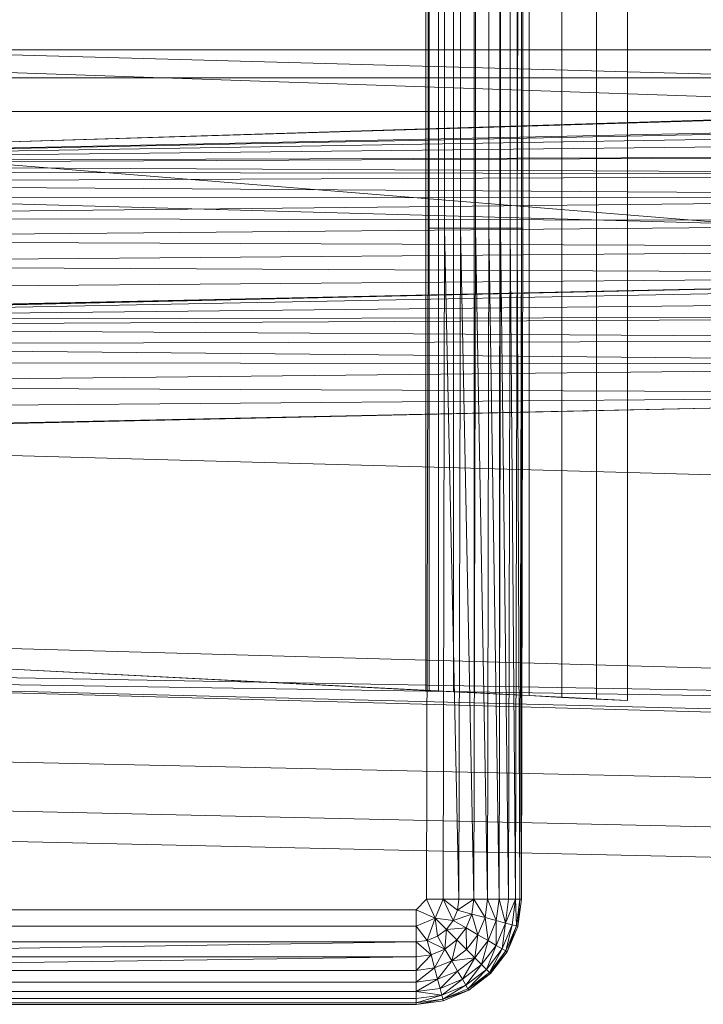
# Model space of a CAD drawing. Header units: metres. Extents: x 391.1 to 427.5, y 12.7 to 28.4.
# Tile 53 of 57: x 407.6478 to 407.7429, y 26.1113 to 26.2484. Entities that reach past the tile are written whole.
import ezdxf

# ---------------------------------------------------------------- set-up
doc = ezdxf.new("R2010")
doc.units = ezdxf.units.M
doc.layers.add('A-DETL-____-MBND', color=7, linetype='Continuous', lineweight=18)
doc.layers.add('A-GENM-____-OTLN', color=7, linetype='Continuous', lineweight=18)

# ---------------------------------------------------------------- blocks, each defined once
blk = doc.blocks.new('Family - LONDR55-XX_ZZ-ARQ-CAA-M3D-Londres55-154724-04_ELEC_P1')
at = {"layer": 'A-DETL-____-MBND', "color": 253, "true_color": 0xaaaaaa}
for p, q in [((0.3742, 0.40749), (0.36709, 0.72691)), ((0.3742, 0.40749), (0.36709, 0.72691)), ((0.38104, 0.40776), (0.37392, 0.72725)), ((0.38104, 0.40776), (0.37392, 0.72725)), ((0.38526, 0.40793), (0.37814, 0.72747)), ((0.38526, 0.40793), (0.37814, 0.72747)), ((0.26816, 0.7262), (0.28224, 0.21652)), ((0.28568, 0.7262), (0.26951, 0.2042)), ((0.26951, 0.2042), (0.28565, 0.7256)), ((0.26951, 0.2042), (0.28565, 0.7256)), ((0.27003, 0.72561), (0.27003, 0.44571)), ((0.27003, 0.72561), (0.27965, 0.44571)), ((0.27003, 0.72561), (0.27003, 0.44571)), ((0.27003, 0.72561), (0.27965, 0.44571)), ((0.27003, 0.72561), (0.27003, 0.44571)), ((0.27003, 0.72561), (0.27003, 0.44571)), ((0.27003, 0.21593), (0.28565, 0.7256)), ((0.27003, 0.21593), (0.28565, 0.7256)), ((0.27392, 0.72561), (0.27392, 0.44571)), ((0.27392, 0.72561), (0.27392, 0.44571)), ((0.27859, 0.72561), (0.27859, 0.44571)), ((0.27859, 0.72561), (0.30126, 0.44572)), ((0.27859, 0.72561), (0.27859, 0.44571)), ((0.27859, 0.72561), (0.30126, 0.44572)), ((0.28565, 0.7256), (0.27965, 0.44571)), ((0.27965, 0.44571), (0.28565, 0.7256)), ((0.28565, 0.7256), (0.27965, 0.44571)), ((0.27965, 0.44571), (0.28565, 0.7256)), ((0.28565, 0.7256), (0.27996, 0.44571)), ((0.27996, 0.44571), (0.28565, 0.7256)), ((0.28565, 0.7256), (0.28094, 0.44571)), ((0.28094, 0.44571), (0.28565, 0.7256)), ((0.28565, 0.7256), (0.28254, 0.44571)), ((0.28254, 0.44571), (0.28565, 0.7256)), ((0.28565, 0.7256), (0.28471, 0.44571)), ((0.28471, 0.44571), (0.28565, 0.7256)), ((0.28471, 0.44571), (0.28596, 0.7256)), ((0.28471, 0.44571), (0.28596, 0.7256)), ((0.28596, 0.7256), (0.28739, 0.44571)), ((0.28596, 0.7256), (0.28739, 0.44571)), ((0.28694, 0.7256), (0.28739, 0.44571)), ((0.28694, 0.7256), (0.28739, 0.44571)), ((0.28854, 0.7256), (0.28739, 0.44571)), ((0.28739, 0.44571), (0.28854, 0.7256)), ((0.28854, 0.7256), (0.29049, 0.44571)), ((0.28854, 0.7256), (0.29049, 0.44571)), ((0.28891, 0.7262), (0.30299, 0.21652)), ((0.29071, 0.7256), (0.29049, 0.44571)), ((0.29049, 0.44571), (0.29071, 0.7256)), ((0.29049, 0.44571), (0.29339, 0.7256)), ((0.29049, 0.44571), (0.29339, 0.7256)), ((0.29339, 0.7256), (0.29392, 0.44571)), ((0.29339, 0.7256), (0.29392, 0.44571)), ((0.29649, 0.7256), (0.29392, 0.44571)), ((0.29392, 0.44571), (0.29649, 0.7256)), ((0.29649, 0.7256), (0.29758, 0.44571)), ((0.29649, 0.7256), (0.29758, 0.44571)), ((0.29992, 0.7256), (0.29758, 0.44571)), ((0.29758, 0.44571), (0.29992, 0.7256)), ((0.29992, 0.7256), (0.30135, 0.44571)), ((0.29992, 0.7256), (0.30135, 0.44571)), ((0.3076, 0.72555), (0.30126, 0.44572)), ((0.30126, 0.44572), (0.3076, 0.72555)), ((0.30749, 0.7262), (0.30135, 0.44571)), ((0.30358, 0.7256), (0.30135, 0.44571)), ((0.30135, 0.44571), (0.30358, 0.7256)), ((0.30135, 0.44571), (0.30735, 0.7256)), ((0.30135, 0.44571), (0.30735, 0.7256)), ((0.3076, 0.72555), (0.30226, 0.44566)), ((0.30226, 0.44566), (0.3076, 0.72555)), ((0.3076, 0.72555), (0.30471, 0.44566)), ((0.30471, 0.44566), (0.3076, 0.72555)), ((0.3076, 0.72555), (0.30715, 0.44566)), ((0.30715, 0.44566), (0.3076, 0.72555)), ((0.30715, 0.44566), (0.3086, 0.72555)), ((0.30715, 0.44566), (0.3086, 0.72555)), ((0.3086, 0.72555), (0.31043, 0.44566)), ((0.3086, 0.72555), (0.31043, 0.44566)), ((0.31105, 0.72555), (0.31043, 0.44566)), ((0.31043, 0.44566), (0.31105, 0.72555)), ((0.31105, 0.72555), (0.31384, 0.44566)), ((0.31105, 0.72555), (0.31384, 0.44566)), ((0.31349, 0.72555), (0.31384, 0.44566)), ((0.31349, 0.72555), (0.31384, 0.44566)), ((0.31677, 0.72555), (0.31384, 0.44566)), ((0.31384, 0.44566), (0.31677, 0.72555)), ((0.31677, 0.72555), (0.31794, 0.44566)), ((0.31677, 0.72555), (0.31794, 0.44566)), ((0.32408, 0.7262), (0.31794, 0.44566)), ((0.32019, 0.72555), (0.31794, 0.44566)), ((0.31794, 0.44566), (0.32019, 0.72555)), ((0.31794, 0.44566), (0.32395, 0.72555)), ((0.31794, 0.44566), (0.32395, 0.72555)), ((0.32395, 0.7262), (0.33803, 0.21652)), ((0.35083, 0.7262), (0.36491, 0.21652)), ((0.35578, 0.7262), (0.36491, 0.21652)), ((0.35697, 0.7262), (0.36491, 0.21652)), ((0.35697, 0.7262), (0.36986, 0.21652)), ((0.35697, 0.7262), (0.37104, 0.21652)), ((0.3592, 0.57586), (0.35226, 0.71226)), ((0.35226, 0.71226), (0.36063, 0.54781)), ((0.38973, 0.71226), (0.38973, 0.57723)), ((0.38973, 0.71226), (0.38973, 0.57723)), ((0.38973, 0.71226), (0.38973, 0.57723)), ((0.39201, 0.71226), (0.39201, 0.57723)), ((0.39201, 0.71226), (0.39201, 0.57723)), ((0.39201, 0.71226), (0.39201, 0.57723)), ((0.39423, 0.71226), (0.39423, 0.57723)), ((0.39423, 0.71226), (0.39423, 0.57723)), ((0.39423, 0.71226), (0.39423, 0.57723)), ((0.39631, 0.71226), (0.39423, 0.57723)), ((0.39423, 0.57723), (0.39631, 0.71226)), ((0.39631, 0.71226), (0.39631, 0.57723)), ((0.39631, 0.71226), (0.39631, 0.57723)), ((0.39631, 0.71226), (0.39631, 0.57723)), ((0.39819, 0.71226), (0.39631, 0.57723)), ((0.39631, 0.57723), (0.39819, 0.71226)), ((0.39819, 0.71226), (0.39819, 0.57723)), ((0.39819, 0.71226), (0.39819, 0.57723)), ((0.39819, 0.71226), (0.39819, 0.57723)), ((0.39982, 0.71226), (0.39982, 0.57723)), ((0.39982, 0.71226), (0.39982, 0.57723)), ((0.39982, 0.71226), (0.39982, 0.57723)), ((0.40114, 0.71226), (0.40114, 0.57723)), ((0.40114, 0.71226), (0.40114, 0.57723)), ((0.40114, 0.71226), (0.40114, 0.57723)), ((0.40211, 0.71226), (0.40211, 0.57723)), ((0.40211, 0.71226), (0.40211, 0.57723)), ((0.40211, 0.71226), (0.40211, 0.57723)), ((0.40271, 0.71226), (0.40271, 0.57723)), ((0.40271, 0.71226), (0.40271, 0.57723)), ((0.40271, 0.71226), (0.40271, 0.57723)), ((0.40291, 0.71226), (0.40291, 0.57723)), ((0.40291, 0.71226), (0.40291, 0.57723)), ((0.40291, 0.71226), (0.40291, 0.57723)), ((0.40291, 0.71226), (0.40291, 0.57723)), ((0.38973, 0.57723), (0.38826, 0.57576)), ((0.38826, 0.57576), (0.38973, 0.57723)), ((0.38826, 0.57576), (0.38973, 0.57723)), ((0.38973, 0.57723), (0.39091, 0.57458)), ((0.38973, 0.57723), (0.39201, 0.57723)), ((0.38973, 0.57723), (0.39091, 0.57458)), ((0.38973, 0.57723), (0.39201, 0.57723)), ((0.39201, 0.57723), (0.39091, 0.57458)), ((0.39091, 0.57458), (0.39201, 0.57723)), ((0.39201, 0.57723), (0.39402, 0.57569)), ((0.39201, 0.57723), (0.39423, 0.57723)), ((0.39201, 0.57723), (0.39402, 0.57569)), ((0.39201, 0.57723), (0.39423, 0.57723)), ((0.39201, 0.57723), (0.39402, 0.57569)), ((0.39201, 0.57723), (0.39423, 0.57723)), ((0.39423, 0.57723), (0.39402, 0.57569)), ((0.39423, 0.57723), (0.39402, 0.57569)), ((0.39402, 0.57569), (0.39423, 0.57723)), ((0.39423, 0.57723), (0.39631, 0.57723)), ((0.39423, 0.57723), (0.39603, 0.57515)), ((0.39423, 0.57723), (0.39631, 0.57723)), ((0.39423, 0.57723), (0.39603, 0.57515)), ((0.39423, 0.57723), (0.39631, 0.57723)), ((0.39631, 0.57723), (0.39603, 0.57515)), ((0.39631, 0.57723), (0.39603, 0.57515)), ((0.39603, 0.57515), (0.39631, 0.57723)), ((0.39603, 0.57515), (0.39819, 0.57723)), ((0.39603, 0.57515), (0.39819, 0.57723)), ((0.39631, 0.57723), (0.39819, 0.57723)), ((0.39631, 0.57723), (0.39819, 0.57723)), ((0.39631, 0.57723), (0.39819, 0.57723)), ((0.39819, 0.57723), (0.39785, 0.57466)), ((0.39819, 0.57723), (0.39785, 0.57466)), ((0.39785, 0.57466), (0.39819, 0.57723)), ((0.39785, 0.57466), (0.39982, 0.57723)), ((0.39785, 0.57466), (0.39982, 0.57723)), ((0.39819, 0.57723), (0.39982, 0.57723)), ((0.39819, 0.57723), (0.39982, 0.57723)), ((0.39819, 0.57723), (0.39982, 0.57723)), ((0.39982, 0.57723), (0.39942, 0.57424)), ((0.39982, 0.57723), (0.39942, 0.57424)), ((0.39942, 0.57424), (0.39982, 0.57723)), ((0.39942, 0.57424), (0.40114, 0.57723)), ((0.39942, 0.57424), (0.40114, 0.57723)), ((0.39982, 0.57723), (0.40114, 0.57723)), ((0.39982, 0.57723), (0.40114, 0.57723)), ((0.39982, 0.57723), (0.40114, 0.57723)), ((0.40114, 0.57723), (0.4007, 0.5739)), ((0.40114, 0.57723), (0.4007, 0.5739)), ((0.4007, 0.5739), (0.40114, 0.57723)), ((0.40114, 0.57723), (0.40211, 0.57723)), ((0.40114, 0.57723), (0.40164, 0.57365)), ((0.40114, 0.57723), (0.40211, 0.57723)), ((0.40114, 0.57723), (0.40211, 0.57723)), ((0.40114, 0.57723), (0.40164, 0.57365)), ((0.40211, 0.57723), (0.40164, 0.57365)), ((0.40211, 0.57723), (0.40164, 0.57365)), ((0.40164, 0.57365), (0.40211, 0.57723)), ((0.40164, 0.57365), (0.40271, 0.57723)), ((0.40164, 0.57365), (0.40271, 0.57723)), ((0.40211, 0.57723), (0.40271, 0.57723)), ((0.40211, 0.57723), (0.40271, 0.57723)), ((0.40211, 0.57723), (0.40271, 0.57723)), ((0.40271, 0.57723), (0.40221, 0.57349)), ((0.40271, 0.57723), (0.40221, 0.57349)), ((0.40221, 0.57349), (0.40291, 0.57723)), ((0.40221, 0.57349), (0.40271, 0.57723)), ((0.40221, 0.57349), (0.40291, 0.57723)), ((0.40291, 0.57723), (0.40241, 0.57344)), ((0.40291, 0.57723), (0.40241, 0.57344)), ((0.40291, 0.57723), (0.40241, 0.57344)), ((0.40291, 0.57723), (0.40241, 0.57344)), ((0.40271, 0.57723), (0.40291, 0.57723)), ((0.40271, 0.57723), (0.40291, 0.57723)), ((0.40271, 0.57723), (0.40291, 0.57723)), ((0.3592, 0.57586), (0.04193, 0.57586)), ((0.35923, 0.57542), (0.3592, 0.57586)), ((0.35923, 0.57542), (0.04191, 0.57542)), ((0.10805, 0.57556), (0.29485, 0.57556)), ((0.10805, 0.57556), (0.29485, 0.57556)), ((0.10805, 0.57556), (0.29485, 0.57556)), ((0.29485, 0.57556), (0.38826, 0.57576)), ((0.29485, 0.57556), (0.38826, 0.57576)), ((0.29485, 0.57556), (0.38826, 0.57576)), ((0.29485, 0.57556), (0.29485, 0.57328)), ((0.29485, 0.57556), (0.29485, 0.57328)), ((0.35929, 0.57413), (0.35923, 0.57542)), ((0.38826, 0.57576), (0.38826, 0.57348)), ((0.38826, 0.57576), (0.39091, 0.57458)), ((0.38826, 0.57348), (0.38826, 0.57576)), ((0.38826, 0.57576), (0.39091, 0.57458)), ((0.39091, 0.57458), (0.38826, 0.57348)), ((0.38826, 0.57348), (0.39091, 0.57458)), ((0.39091, 0.57458), (0.39402, 0.57569)), ((0.39091, 0.57458), (0.39402, 0.57569)), ((0.39091, 0.57458), (0.39124, 0.57206)), ((0.39091, 0.57458), (0.39248, 0.57301)), ((0.39091, 0.57458), (0.39343, 0.57425)), ((0.39091, 0.57458), (0.39124, 0.57206)), ((0.39091, 0.57458), (0.39248, 0.57301)), ((0.39091, 0.57458), (0.39124, 0.57206)), ((0.39091, 0.57458), (0.39343, 0.57425)), ((0.39091, 0.57458), (0.39248, 0.57301)), ((0.39091, 0.57458), (0.39343, 0.57425)), ((0.39402, 0.57569), (0.39343, 0.57425)), ((0.39402, 0.57569), (0.39343, 0.57425)), ((0.39343, 0.57425), (0.39402, 0.57569)), ((0.39603, 0.57515), (0.39402, 0.57569)), ((0.39402, 0.57569), (0.39523, 0.57321)), ((0.39402, 0.57569), (0.39603, 0.57515)), ((0.39402, 0.57569), (0.39603, 0.57515)), ((0.39402, 0.57569), (0.39523, 0.57321)), ((0.39603, 0.57515), (0.39523, 0.57321)), ((0.39603, 0.57515), (0.39523, 0.57321)), ((0.39523, 0.57321), (0.39603, 0.57515)), ((0.39523, 0.57321), (0.39785, 0.57466)), ((0.39523, 0.57321), (0.39785, 0.57466)), ((0.39603, 0.57515), (0.39785, 0.57466)), ((0.39603, 0.57515), (0.39785, 0.57466)), ((0.39603, 0.57515), (0.39785, 0.57466)), ((0.39785, 0.57466), (0.39686, 0.57227)), ((0.39785, 0.57466), (0.39686, 0.57227)), ((0.39686, 0.57227), (0.39785, 0.57466)), ((0.39785, 0.57466), (0.39942, 0.57424)), ((0.39785, 0.57466), (0.39942, 0.57424)), ((0.39785, 0.57466), (0.39942, 0.57424)), ((0.35929, 0.57413), (0.04184, 0.57413)), ((0.10805, 0.57328), (0.29485, 0.57328)), ((0.10805, 0.57328), (0.29485, 0.57328)), ((0.10805, 0.57328), (0.29485, 0.57328)), ((0.38826, 0.57348), (0.29485, 0.57328)), ((0.38826, 0.57348), (0.29485, 0.57328)), ((0.29485, 0.57328), (0.38826, 0.57348)), ((0.29485, 0.57328), (0.29485, 0.57106)), ((0.29485, 0.57328), (0.38826, 0.57126)), ((0.29485, 0.57328), (0.29485, 0.57106)), ((0.29485, 0.57328), (0.38826, 0.57126)), ((0.3594, 0.57201), (0.35929, 0.57413)), ((0.38826, 0.57348), (0.38826, 0.57126)), ((0.38826, 0.57348), (0.3898, 0.57147)), ((0.38826, 0.57348), (0.38826, 0.57126)), ((0.38826, 0.57126), (0.38826, 0.57348)), ((0.38826, 0.57348), (0.3898, 0.57147)), ((0.38826, 0.57348), (0.39124, 0.57206)), ((0.38826, 0.57348), (0.3898, 0.57147)), ((0.38826, 0.57348), (0.39124, 0.57206)), ((0.39343, 0.57425), (0.39248, 0.57301)), ((0.39343, 0.57425), (0.39248, 0.57301)), ((0.39248, 0.57301), (0.39343, 0.57425)), ((0.39248, 0.57301), (0.39523, 0.57321)), ((0.39248, 0.57301), (0.39523, 0.57321)), ((0.39343, 0.57425), (0.39523, 0.57321)), ((0.39343, 0.57425), (0.39523, 0.57321)), ((0.39343, 0.57425), (0.39523, 0.57321)), ((0.39523, 0.57321), (0.39395, 0.57154)), ((0.39523, 0.57321), (0.39395, 0.57154)), ((0.39395, 0.57154), (0.39523, 0.57321)), ((0.39523, 0.57321), (0.39686, 0.57227)), ((0.39523, 0.57321), (0.39686, 0.57227)), ((0.39523, 0.57321), (0.39686, 0.57227)), ((0.39686, 0.57227), (0.39942, 0.57424)), ((0.39686, 0.57227), (0.39942, 0.57424)), ((0.39942, 0.57424), (0.39827, 0.57145)), ((0.39942, 0.57424), (0.39827, 0.57145)), ((0.39827, 0.57145), (0.39942, 0.57424)), ((0.39827, 0.57145), (0.4007, 0.5739)), ((0.39827, 0.57145), (0.4007, 0.5739)), ((0.4007, 0.5739), (0.39941, 0.57079)), ((0.4007, 0.5739), (0.39941, 0.57079)), ((0.39941, 0.57079), (0.4007, 0.5739)), ((0.39941, 0.57079), (0.40164, 0.57365)), ((0.39941, 0.57079), (0.40164, 0.57365)), ((0.39942, 0.57424), (0.4007, 0.5739)), ((0.39942, 0.57424), (0.4007, 0.5739)), ((0.39942, 0.57424), (0.4007, 0.5739)), ((0.40164, 0.57365), (0.40025, 0.57031)), ((0.40164, 0.57365), (0.40025, 0.57031)), ((0.40025, 0.57031), (0.40164, 0.57365)), ((0.40025, 0.57031), (0.40221, 0.57349)), ((0.40025, 0.57031), (0.40221, 0.57349)), ((0.4007, 0.5739), (0.40164, 0.57365)), ((0.4007, 0.5739), (0.40164, 0.57365)), ((0.4007, 0.5739), (0.40164, 0.57365)), ((0.40221, 0.57349), (0.40077, 0.57001)), ((0.40221, 0.57349), (0.40077, 0.57001)), ((0.40077, 0.57001), (0.40221, 0.57349)), ((0.40221, 0.57349), (0.40094, 0.56991)), ((0.40094, 0.56991), (0.40221, 0.57349)), ((0.40241, 0.57344), (0.40094, 0.56991)), ((0.40241, 0.57344), (0.40094, 0.56991)), ((0.40241, 0.57344), (0.40094, 0.56991)), ((0.40094, 0.56991), (0.40241, 0.57344)), ((0.40164, 0.57365), (0.40221, 0.57349)), ((0.40164, 0.57365), (0.40221, 0.57349)), ((0.40164, 0.57365), (0.40221, 0.57349)), ((0.40221, 0.57349), (0.40241, 0.57344)), ((0.40221, 0.57349), (0.40241, 0.57344)), ((0.40221, 0.57349), (0.40241, 0.57344)), ((0.3594, 0.57201), (0.04173, 0.57201)), ((0.35955, 0.56914), (0.3594, 0.57201)), ((0.39124, 0.57206), (0.3898, 0.57147)), ((0.39124, 0.57206), (0.3898, 0.57147)), ((0.3898, 0.57147), (0.39124, 0.57206)), ((0.39124, 0.57206), (0.39034, 0.56946)), ((0.39034, 0.56946), (0.39124, 0.57206)), ((0.39248, 0.57301), (0.39124, 0.57206)), ((0.39248, 0.57301), (0.39124, 0.57206)), ((0.39124, 0.57206), (0.39248, 0.57301)), ((0.39124, 0.57206), (0.39228, 0.57026)), ((0.39124, 0.57206), (0.39228, 0.57026)), ((0.39124, 0.57206), (0.39228, 0.57026)), ((0.39248, 0.57301), (0.39228, 0.57026)), ((0.39228, 0.57026), (0.39248, 0.57301)), ((0.39248, 0.57301), (0.39395, 0.57154)), ((0.39248, 0.57301), (0.39395, 0.57154)), ((0.39248, 0.57301), (0.39395, 0.57154)), ((0.39395, 0.57154), (0.39686, 0.57227)), ((0.39395, 0.57154), (0.39686, 0.57227)), ((0.39686, 0.57227), (0.39528, 0.57021)), ((0.39686, 0.57227), (0.39528, 0.57021)), ((0.39528, 0.57021), (0.39686, 0.57227)), ((0.39686, 0.57227), (0.39643, 0.56906)), ((0.39643, 0.56906), (0.39686, 0.57227)), ((0.39686, 0.57227), (0.39827, 0.57145)), ((0.39686, 0.57227), (0.39827, 0.57145)), ((0.39686, 0.57227), (0.39827, 0.57145)), ((0.10805, 0.57106), (0.29485, 0.57106)), ((0.10805, 0.57106), (0.29485, 0.57106)), ((0.10805, 0.57106), (0.29485, 0.57106)), ((0.38826, 0.57126), (0.29485, 0.57106)), ((0.38826, 0.57126), (0.29485, 0.57106)), ((0.29485, 0.57106), (0.38826, 0.57126)), ((0.29485, 0.57106), (0.29485, 0.56898)), ((0.29485, 0.57106), (0.38826, 0.56918)), ((0.29485, 0.57106), (0.29485, 0.56898)), ((0.29485, 0.57106), (0.38826, 0.56918)), ((0.3898, 0.57147), (0.38826, 0.57126)), ((0.38826, 0.57126), (0.3898, 0.57147)), ((0.3898, 0.57147), (0.38826, 0.56918)), ((0.38826, 0.57126), (0.3898, 0.57147)), ((0.38826, 0.56918), (0.3898, 0.57147)), ((0.38826, 0.57126), (0.38826, 0.56918)), ((0.38826, 0.57126), (0.38826, 0.56918)), ((0.38826, 0.57126), (0.38826, 0.56918)), ((0.3898, 0.57147), (0.39034, 0.56946)), ((0.3898, 0.57147), (0.39034, 0.56946)), ((0.3898, 0.57147), (0.39034, 0.56946)), ((0.39395, 0.57154), (0.39228, 0.57026)), ((0.39228, 0.57026), (0.39395, 0.57154)), ((0.39228, 0.57026), (0.39395, 0.57154)), ((0.39395, 0.57154), (0.39528, 0.57021)), ((0.39395, 0.57154), (0.39528, 0.57021)), ((0.39395, 0.57154), (0.39528, 0.57021)), ((0.39827, 0.57145), (0.39643, 0.56906)), ((0.39643, 0.56906), (0.39827, 0.57145)), ((0.39643, 0.56906), (0.39827, 0.57145)), ((0.39643, 0.56906), (0.39941, 0.57079)), ((0.39643, 0.56906), (0.39941, 0.57079)), ((0.39941, 0.57079), (0.39736, 0.56812)), ((0.39941, 0.57079), (0.39736, 0.56812)), ((0.39736, 0.56812), (0.39941, 0.57079)), ((0.39736, 0.56812), (0.40025, 0.57031)), ((0.39736, 0.56812), (0.40025, 0.57031)), ((0.40025, 0.57031), (0.39805, 0.56744)), ((0.40025, 0.57031), (0.39805, 0.56744)), ((0.39805, 0.56744), (0.40025, 0.57031)), ((0.39827, 0.57145), (0.39941, 0.57079)), ((0.39827, 0.57145), (0.39941, 0.57079)), ((0.39827, 0.57145), (0.39941, 0.57079)), ((0.39941, 0.57079), (0.40025, 0.57031)), ((0.39941, 0.57079), (0.40025, 0.57031)), ((0.39941, 0.57079), (0.40025, 0.57031)), ((0.40025, 0.57031), (0.40077, 0.57001)), ((0.40025, 0.57031), (0.40077, 0.57001)), ((0.40025, 0.57031), (0.40077, 0.57001)), ((0.35955, 0.56914), (0.04159, 0.56914)), ((0.10805, 0.56898), (0.29485, 0.56898)), ((0.10805, 0.56898), (0.29485, 0.56898)), ((0.10805, 0.56898), (0.29485, 0.56898)), ((0.38826, 0.56918), (0.29485, 0.56898)), ((0.38826, 0.56918), (0.29485, 0.56898)), ((0.29485, 0.56898), (0.38826, 0.56918)), ((0.29485, 0.56898), (0.29485, 0.5671)), ((0.29485, 0.56898), (0.38826, 0.5673)), ((0.29485, 0.56898), (0.29485, 0.5671)), ((0.29485, 0.56898), (0.38826, 0.5673)), ((0.35973, 0.5656), (0.35955, 0.56914)), ((0.39034, 0.56946), (0.38826, 0.56918)), ((0.38826, 0.56918), (0.39034, 0.56946)), ((0.38826, 0.56918), (0.39034, 0.56946)), ((0.38826, 0.56918), (0.38826, 0.5673)), ((0.38826, 0.56918), (0.38826, 0.5673)), ((0.38826, 0.56918), (0.39083, 0.56764)), ((0.38826, 0.56918), (0.38826, 0.5673)), ((0.38826, 0.56918), (0.39083, 0.56764)), ((0.39228, 0.57026), (0.39034, 0.56946)), ((0.39034, 0.56946), (0.39228, 0.57026)), ((0.39034, 0.56946), (0.39228, 0.57026)), ((0.39034, 0.56946), (0.39083, 0.56764)), ((0.39034, 0.56946), (0.39083, 0.56764)), ((0.39034, 0.56946), (0.39322, 0.56863)), ((0.39034, 0.56946), (0.39083, 0.56764)), ((0.39034, 0.56946), (0.39322, 0.56863)), ((0.39228, 0.57026), (0.39322, 0.56863)), ((0.39228, 0.57026), (0.39322, 0.56863)), ((0.39228, 0.57026), (0.39528, 0.57021)), ((0.39228, 0.57026), (0.39322, 0.56863)), ((0.39228, 0.57026), (0.39528, 0.57021)), ((0.39528, 0.57021), (0.39322, 0.56863)), ((0.39528, 0.57021), (0.39322, 0.56863)), ((0.39322, 0.56863), (0.39528, 0.57021)), ((0.39322, 0.56863), (0.39643, 0.56906)), ((0.39322, 0.56863), (0.39643, 0.56906)), ((0.39643, 0.56906), (0.39404, 0.56722)), ((0.39643, 0.56906), (0.39404, 0.56722)), ((0.39404, 0.56722), (0.39643, 0.56906)), ((0.39528, 0.57021), (0.39643, 0.56906)), ((0.39528, 0.57021), (0.39643, 0.56906)), ((0.39528, 0.57021), (0.39643, 0.56906)), ((0.39643, 0.56906), (0.39736, 0.56812)), ((0.39643, 0.56906), (0.39736, 0.56812)), ((0.39643, 0.56906), (0.39736, 0.56812)), ((0.39805, 0.56744), (0.40077, 0.57001)), ((0.39805, 0.56744), (0.40077, 0.57001)), ((0.40077, 0.57001), (0.39847, 0.56702)), ((0.40077, 0.57001), (0.39847, 0.56702)), ((0.39847, 0.56702), (0.40077, 0.57001)), ((0.40077, 0.57001), (0.39862, 0.56687)), ((0.39862, 0.56687), (0.40077, 0.57001)), ((0.40094, 0.56991), (0.39862, 0.56687)), ((0.40094, 0.56991), (0.39862, 0.56687)), ((0.40094, 0.56991), (0.39862, 0.56687)), ((0.39862, 0.56687), (0.40094, 0.56991)), ((0.40077, 0.57001), (0.40094, 0.56991)), ((0.40077, 0.57001), (0.40094, 0.56991)), ((0.40077, 0.57001), (0.40094, 0.56991)), ((0.39083, 0.56764), (0.38826, 0.5673)), ((0.39083, 0.56764), (0.38826, 0.5673)), ((0.38826, 0.5673), (0.39083, 0.56764)), ((0.39322, 0.56863), (0.39083, 0.56764)), ((0.39322, 0.56863), (0.39083, 0.56764)), ((0.39083, 0.56764), (0.39322, 0.56863)), ((0.39083, 0.56764), (0.39125, 0.56607)), ((0.39083, 0.56764), (0.39125, 0.56607)), ((0.39083, 0.56764), (0.39404, 0.56722)), ((0.39083, 0.56764), (0.39125, 0.56607)), ((0.39083, 0.56764), (0.39404, 0.56722)), ((0.39322, 0.56863), (0.39404, 0.56722)), ((0.39322, 0.56863), (0.39404, 0.56722)), ((0.39322, 0.56863), (0.39404, 0.56722)), ((0.39404, 0.56722), (0.39736, 0.56812)), ((0.39404, 0.56722), (0.39736, 0.56812)), ((0.39736, 0.56812), (0.3947, 0.56608)), ((0.39736, 0.56812), (0.3947, 0.56608)), ((0.3947, 0.56608), (0.39736, 0.56812)), ((0.39736, 0.56812), (0.39805, 0.56744)), ((0.39736, 0.56812), (0.39805, 0.56744)), ((0.39736, 0.56812), (0.39805, 0.56744)), ((0.10805, 0.5671), (0.29485, 0.5671)), ((0.10805, 0.5671), (0.29485, 0.5671)), ((0.10805, 0.5671), (0.29485, 0.5671)), ((0.38826, 0.5673), (0.29485, 0.5671)), ((0.38826, 0.5673), (0.29485, 0.5671)), ((0.29485, 0.5671), (0.38826, 0.5673)), ((0.29485, 0.5671), (0.29485, 0.56547)), ((0.29485, 0.5671), (0.38826, 0.56567)), ((0.29485, 0.5671), (0.29485, 0.56547)), ((0.29485, 0.5671), (0.38826, 0.56567)), ((0.38826, 0.5673), (0.38826, 0.56567)), ((0.38826, 0.5673), (0.38826, 0.56567)), ((0.38826, 0.5673), (0.39125, 0.56607)), ((0.38826, 0.5673), (0.38826, 0.56567)), ((0.38826, 0.5673), (0.39125, 0.56607)), ((0.39404, 0.56722), (0.39125, 0.56607)), ((0.39404, 0.56722), (0.39125, 0.56607)), ((0.39125, 0.56607), (0.39404, 0.56722)), ((0.39404, 0.56722), (0.3947, 0.56608)), ((0.39404, 0.56722), (0.3947, 0.56608)), ((0.39404, 0.56722), (0.3947, 0.56608)), ((0.3947, 0.56608), (0.39805, 0.56744)), ((0.3947, 0.56608), (0.39805, 0.56744)), ((0.39805, 0.56744), (0.39518, 0.56524)), ((0.39805, 0.56744), (0.39518, 0.56524)), ((0.39518, 0.56524), (0.39805, 0.56744)), ((0.39518, 0.56524), (0.39847, 0.56702)), ((0.39518, 0.56524), (0.39847, 0.56702)), ((0.39847, 0.56702), (0.39548, 0.56472)), ((0.39847, 0.56702), (0.39548, 0.56472)), ((0.39548, 0.56472), (0.39847, 0.56702)), ((0.39548, 0.56472), (0.39862, 0.56687)), ((0.39548, 0.56472), (0.39862, 0.56687)), ((0.39862, 0.56687), (0.39558, 0.56455)), ((0.39862, 0.56687), (0.39558, 0.56455)), ((0.39862, 0.56687), (0.39558, 0.56455)), ((0.39862, 0.56687), (0.39558, 0.56455)), ((0.39805, 0.56744), (0.39847, 0.56702)), ((0.39805, 0.56744), (0.39847, 0.56702)), ((0.39805, 0.56744), (0.39847, 0.56702)), ((0.39847, 0.56702), (0.39862, 0.56687)), ((0.39847, 0.56702), (0.39862, 0.56687)), ((0.39847, 0.56702), (0.39862, 0.56687)), ((0.35973, 0.5656), (0.04141, 0.56559)), ((0.10805, 0.56547), (0.29485, 0.56547)), ((0.10805, 0.56547), (0.29485, 0.56547)), ((0.10805, 0.56547), (0.29485, 0.56547)), ((0.38826, 0.56567), (0.29485, 0.56547)), ((0.38826, 0.56567), (0.29485, 0.56547)), ((0.29485, 0.56547), (0.38826, 0.56567)), ((0.29485, 0.56547), (0.29485, 0.56415)), ((0.29485, 0.56547), (0.29485, 0.56415)), ((0.29485, 0.56547), (0.38826, 0.56435)), ((0.29485, 0.56547), (0.29485, 0.56415)), ((0.29485, 0.56547), (0.38826, 0.56435)), ((0.35993, 0.56149), (0.35973, 0.5656)), ((0.39125, 0.56607), (0.38826, 0.56567)), ((0.39125, 0.56607), (0.38826, 0.56567)), ((0.38826, 0.56567), (0.39125, 0.56607)), ((0.38826, 0.56567), (0.38826, 0.56435)), ((0.38826, 0.56567), (0.38826, 0.56435)), ((0.38826, 0.56567), (0.39159, 0.56479)), ((0.38826, 0.56567), (0.38826, 0.56435)), ((0.38826, 0.56567), (0.39159, 0.56479)), ((0.39125, 0.56607), (0.3947, 0.56608)), ((0.39125, 0.56607), (0.3947, 0.56608)), ((0.39125, 0.56607), (0.39159, 0.56479)), ((0.39125, 0.56607), (0.39159, 0.56479)), ((0.39125, 0.56607), (0.39159, 0.56479)), ((0.3947, 0.56608), (0.39159, 0.56479)), ((0.3947, 0.56608), (0.39159, 0.56479)), ((0.39159, 0.56479), (0.3947, 0.56608)), ((0.39159, 0.56479), (0.39518, 0.56524)), ((0.39159, 0.56479), (0.39518, 0.56524)), ((0.39518, 0.56524), (0.39184, 0.56385)), ((0.39518, 0.56524), (0.39184, 0.56385)), ((0.39184, 0.56385), (0.39518, 0.56524)), ((0.3947, 0.56608), (0.39518, 0.56524)), ((0.3947, 0.56608), (0.39518, 0.56524)), ((0.3947, 0.56608), (0.39518, 0.56524)), ((0.39518, 0.56524), (0.39548, 0.56472)), ((0.39518, 0.56524), (0.39548, 0.56472)), ((0.39518, 0.56524), (0.39548, 0.56472)), ((0.10805, 0.56415), (0.29485, 0.56415)), ((0.10805, 0.56415), (0.29485, 0.56415)), ((0.10805, 0.56415), (0.29485, 0.56415)), ((0.38826, 0.56435), (0.29485, 0.56415)), ((0.38826, 0.56435), (0.29485, 0.56415)), ((0.29485, 0.56415), (0.38826, 0.56435)), ((0.29485, 0.56415), (0.29485, 0.56318)), ((0.29485, 0.56415), (0.29485, 0.56318)), ((0.29485, 0.56415), (0.38826, 0.56338)), ((0.29485, 0.56415), (0.29485, 0.56318)), ((0.29485, 0.56415), (0.38826, 0.56338)), ((0.39159, 0.56479), (0.38826, 0.56435)), ((0.39159, 0.56479), (0.38826, 0.56435)), ((0.38826, 0.56435), (0.39159, 0.56479)), ((0.39159, 0.56479), (0.38826, 0.56338)), ((0.38826, 0.56338), (0.39159, 0.56479)), ((0.38826, 0.56435), (0.38826, 0.56338)), ((0.38826, 0.56435), (0.38826, 0.56338)), ((0.38826, 0.56435), (0.38826, 0.56338)), ((0.39184, 0.56385), (0.38826, 0.56338)), ((0.38826, 0.56338), (0.39184, 0.56385)), ((0.38826, 0.56338), (0.39184, 0.56385)), ((0.39159, 0.56479), (0.39184, 0.56385)), ((0.39159, 0.56479), (0.39184, 0.56385)), ((0.39159, 0.56479), (0.39184, 0.56385)), ((0.39184, 0.56385), (0.39548, 0.56472)), ((0.39184, 0.56385), (0.39548, 0.56472)), ((0.39184, 0.56385), (0.392, 0.56328)), ((0.39184, 0.56385), (0.392, 0.56328)), ((0.39184, 0.56385), (0.392, 0.56328)), ((0.39548, 0.56472), (0.392, 0.56328)), ((0.39548, 0.56472), (0.392, 0.56328)), ((0.392, 0.56328), (0.39548, 0.56472)), ((0.392, 0.56328), (0.39558, 0.56455)), ((0.392, 0.56328), (0.39558, 0.56455)), ((0.39558, 0.56455), (0.39205, 0.56308)), ((0.39558, 0.56455), (0.39205, 0.56308)), ((0.39558, 0.56455), (0.39205, 0.56308)), ((0.39558, 0.56455), (0.39205, 0.56308)), ((0.39548, 0.56472), (0.39558, 0.56455)), ((0.39548, 0.56472), (0.39558, 0.56455)), ((0.39548, 0.56472), (0.39558, 0.56455)), ((0.38826, 0.56258), (0.01465, 0.56258)), ((0.38826, 0.56258), (0.01465, 0.56258)), ((0.10805, 0.56318), (0.29485, 0.56318)), ((0.10805, 0.56318), (0.29485, 0.56318)), ((0.10805, 0.56318), (0.29485, 0.56318)), ((0.29485, 0.56318), (0.10805, 0.56258)), ((0.10805, 0.56258), (0.29485, 0.56318)), ((0.10805, 0.56258), (0.29485, 0.56258)), ((0.10805, 0.56258), (0.29485, 0.56258)), ((0.10805, 0.56258), (0.29485, 0.56258)), ((0.29485, 0.56238), (0.10805, 0.56238)), ((0.10805, 0.56238), (0.29485, 0.56238)), ((0.38826, 0.56338), (0.29485, 0.56318)), ((0.38826, 0.56338), (0.29485, 0.56318)), ((0.29485, 0.56318), (0.38826, 0.56338)), ((0.29485, 0.56318), (0.29485, 0.56258)), ((0.29485, 0.56318), (0.29485, 0.56258)), ((0.29485, 0.56318), (0.38826, 0.56278)), ((0.29485, 0.56318), (0.29485, 0.56258)), ((0.29485, 0.56318), (0.38826, 0.56278)), ((0.38826, 0.56278), (0.29485, 0.56258)), ((0.38826, 0.56278), (0.29485, 0.56258)), ((0.29485, 0.56258), (0.38826, 0.56278)), ((0.29485, 0.56258), (0.29485, 0.56238)), ((0.38826, 0.56258), (0.29485, 0.56238)), ((0.29485, 0.56258), (0.29485, 0.56238)), ((0.29485, 0.56258), (0.38826, 0.56258)), ((0.29485, 0.56258), (0.29485, 0.56238)), ((0.38826, 0.56258), (0.29485, 0.56238)), ((0.29485, 0.56258), (0.38826, 0.56258)), ((0.38826, 0.56338), (0.38826, 0.56278)), ((0.38826, 0.56338), (0.38826, 0.56278)), ((0.38826, 0.56338), (0.392, 0.56328)), ((0.38826, 0.56338), (0.38826, 0.56278)), ((0.38826, 0.56338), (0.392, 0.56328)), ((0.392, 0.56328), (0.38826, 0.56278)), ((0.392, 0.56328), (0.38826, 0.56278)), ((0.38826, 0.56278), (0.392, 0.56328)), ((0.39205, 0.56308), (0.38826, 0.56258)), ((0.39205, 0.56308), (0.38826, 0.56258)), ((0.39205, 0.56308), (0.38826, 0.56258)), ((0.38826, 0.56278), (0.39205, 0.56308)), ((0.39205, 0.56308), (0.38826, 0.56258)), ((0.38826, 0.56278), (0.39205, 0.56308)), ((0.38826, 0.56278), (0.38826, 0.56258)), ((0.38826, 0.56278), (0.38826, 0.56258)), ((0.38826, 0.56278), (0.38826, 0.56258)), ((0.392, 0.56328), (0.39205, 0.56308)), ((0.392, 0.56328), (0.39205, 0.56308)), ((0.392, 0.56328), (0.39205, 0.56308)), ((0.35993, 0.56149), (0.0412, 0.56149)), ((0.36017, 0.55695), (0.35993, 0.56149)), ((0.36017, 0.55695), (0.04097, 0.55695)), ((0.36041, 0.55211), (0.36017, 0.55695)), ((0.36041, 0.55211), (0.04072, 0.55211)), ((0.36063, 0.54781), (0.36041, 0.55211)), ((0.0405, 0.54781), (0.36063, 0.54781))]:
    blk.add_line(p, q, dxfattribs=at)
blk = doc.blocks.new('Family - Inodor P1-154803-04_ELEC_P1')
at = {"extrusion": (0, 0, -1), "zscale": -1, "rotation": 180}
blk.add_blockref('Family - LONDR55-XX_ZZ-ARQ-CAA-M3D-Londres55-154724-04_ELEC_P1', (0, 0), dxfattribs=at)
blk = doc.blocks.new('LONDR55-XX_ZZ-ARQ-CAA-M3D-Londres55_ifc-1-04_ELEC_P1')
at = {"layer": 'A-GENM-____-OTLN', "color": 253, "lineweight": 18, "true_color": 0xaaaaaa, "rotation": 270}
blk.add_blockref('Family - Inodor P1-154803-04_ELEC_P1', (408.28015, 26.51417), dxfattribs=at)

msp = doc.modelspace()

# ---------------------------------------------------------------- block references
at = {"lineweight": 5}
msp.add_blockref('LONDR55-XX_ZZ-ARQ-CAA-M3D-Londres55_ifc-1-04_ELEC_P1', (0, 0), dxfattribs=at)

doc.saveas('drawing.dxf')
